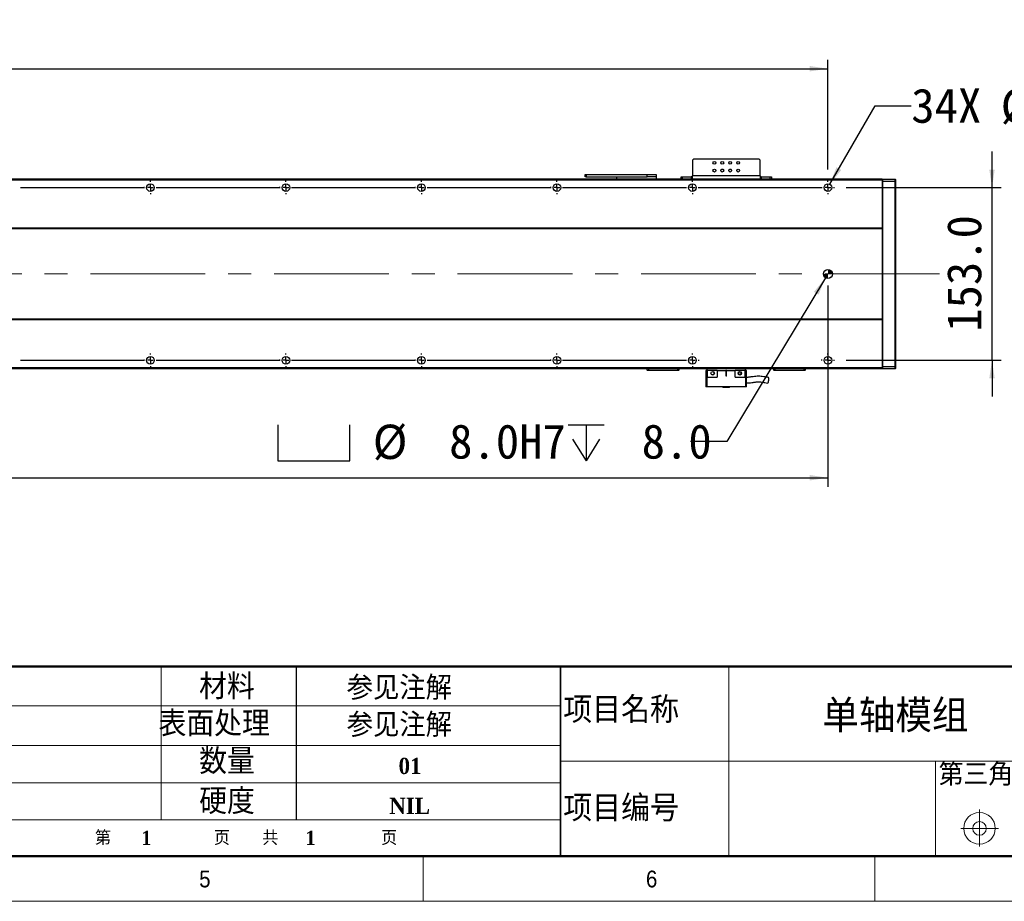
# Model space of a CAD drawing. Header units: millimetres. Extents: x 40 to 3320, y 40 to 2336.
# Tile 6 of 13: x 1723 to 2595, y 40 to 821. Entities that reach past the tile are written whole.
import ezdxf

# ---------------------------------------------------------------- set-up
doc = ezdxf.new("R2010")
doc.units = ezdxf.units.MM
doc.header["$LTSCALE"] = 8
doc.linetypes.add('CENTERX2', pattern=[20.32, 12.7, -2.54, 2.54, -2.54])
doc.layers.add('DIMNS', color=7, linetype='Continuous')
doc.styles.add('SLDTEXTSTYLE0', font='Gothic.ttf', dxfattribs={"width": 0.913})
doc.styles.add('SLDTEXTSTYLE1', font='timesbd.ttf', dxfattribs={"width": 0.933})
doc.styles.add('SLDTEXTSTYLE2', font='txt', dxfattribs={"bigfont": 'bigfont'})
doc.styles.add('SLDTEXTSTYLE3', font='txt', dxfattribs={"bigfont": 'bigfont'})
doc.styles.add('SLDTEXTSTYLE6', font='timesbd.ttf', dxfattribs={"width": 0.933, "bigfont": 'bigfont'})
doc.styles.add('SLDTEXTSTYLE7', font='txt')
doc.dimstyles.new('SLDDIMSTYLE0', dxfattribs={"dimtxt": 30.4, "dimasz": 16, "dimexe": 0, "dimexo": 0.0625, "dimgap": 7.6, "dimtad": 2, "dimdec": 1, "dimrnd": 1e-09, "dimzin": 4, "dimdsep": 46, "dimtxsty": 'SLDTEXTSTYLE7', "dimsah": 1, "dimcen": 0.09, "dimadec": 0, "dimazin": 1, "dimtfac": 1, "dimtdec": 1, "dimtmove": 0, "dimatfit": 0, "dimfxl": 0, "dimfrac": 2, "dimtolj": 1, "dimtzin": 12, "dimarcsym": 0})
doc.dimstyles.new('SLDDIMSTYLE3', dxfattribs={"dimtxt": 30.4, "dimasz": 16, "dimexe": 0, "dimexo": 0.0625, "dimgap": 7.6, "dimtad": 2, "dimdec": 1, "dimrnd": 1e-09, "dimzin": 4, "dimdsep": 46, "dimtxsty": 'SLDTEXTSTYLE7', "dimsah": 1, "dimcen": 0.09, "dimadec": 0, "dimazin": 1, "dimtfac": 1, "dimtdec": 1, "dimtofl": 0, "dimtmove": 0, "dimatfit": 3, "dimfxl": 0, "dimfrac": 2, "dimtolj": 1, "dimtzin": 12, "dimarcsym": 0})
doc.dimstyles.new('SLDDIMSTYLE6', dxfattribs={"dimtxt": 30.4, "dimasz": 16, "dimexe": 0, "dimexo": 0.0625, "dimgap": 7.6, "dimtad": 0, "dimtih": 1, "dimtoh": 1, "dimdec": 1, "dimrnd": 1e-09, "dimzin": 4, "dimdsep": 46, "dimtxsty": 'SLDTEXTSTYLE7', "dimsah": 1, "dimcen": 0, "dimadec": 0, "dimazin": 1, "dimtfac": 1, "dimtdec": 1, "dimtofl": 0, "dimtmove": 0, "dimatfit": 3, "dimfxl": 0, "dimfrac": 2, "dimtolj": 1, "dimtzin": 12, "dimarcsym": 0})
doc.dimstyles.new('SLDDIMSTYLE7', dxfattribs={"dimtxt": 30.4, "dimasz": 16, "dimexe": 0, "dimexo": 0.0625, "dimgap": 7.6, "dimtad": 0, "dimtih": 1, "dimtoh": 1, "dimdec": 1, "dimrnd": 1e-09, "dimzin": 12, "dimdsep": 46, "dimtxsty": 'SLDTEXTSTYLE7', "dimsah": 1, "dimcen": 0, "dimadec": 0, "dimazin": 3, "dimtfac": 1, "dimtdec": 1, "dimtofl": 0, "dimtmove": 0, "dimatfit": 3, "dimfxl": 0, "dimfrac": 2, "dimtolj": 1, "dimtzin": 12, "dimarcsym": 0})

# ---------------------------------------------------------------- blocks, each defined once
blk = doc.blocks.new('SW_SYMBOL_HOLE_SPOT')
at = {"layer": 'DIMNS', "color": 0}
for p, q in [((0, 7000), (0, 600)), ((12800, 600), (12800, 7000)), ((0, 600), (12800, 600))]:
    blk.add_line(p, q, dxfattribs=at)
blk = doc.blocks.new('SW_SYMBOL_HOLE_DEPTH')
at = {"layer": 'DIMNS', "color": 0}
for p, q in [((0, 7000), (6400, 7000)), ((3200, 7000), (3200, 600)), ((800, 4440), (3200, 600)), ((5600, 4440), (3200, 600))]:
    blk.add_line(p, q, dxfattribs=at)
blk = doc.blocks.new('_D_25')
at = {"layer": 'DIMNS'}
for p, q in [((2436.3, 592.24), (2348.77, 447.2)), ((2348.77, 447.2), (2316.77, 447.2))]:
    blk.add_line(p, q, dxfattribs=at)
blk.add_solid([(2436.3, 592.24), (2425.98, 579.78), (2430.09, 577.3)], dxfattribs=at)
at = {"layer": 'DIMNS', "xscale": 0.004985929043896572, "yscale": 0.004985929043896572, "zscale": 0.004985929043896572}
for name, p in [('SW_SYMBOL_HOLE_SPOT', (1951.25, 427.07)), ('SW_SYMBOL_HOLE_DEPTH', (2208.27, 427.07))]:
    blk.add_blockref(name, p, dxfattribs=at)
at = {"layer": 'DIMNS', "char_height": 30.4, "attachment_point": 1, "style": 'SLDTEXTSTYLE7'}
for s, insert in [('%%c', (2035.3, 462.22)), (' 8.0H7 ', (2082.27, 462.51)), (' 8.0', (2252.76, 462.51))]:
    blk.add_mtext(s, dxfattribs=dict(at, insert=insert))
blk = doc.blocks.new('_D_26')
at = {"layer": 'DIMNS'}
for p, q in [((2438.37, 585.5), (2438.37, 407.16)), ((278.37, 578.96), (278.37, 407.16)), ((278.37, 415.16), (2438.37, 415.16))]:
    blk.add_line(p, q, dxfattribs=at)
for points in [[(278.37, 415.16), (294.37, 412.76), (294.37, 417.56)], [(2438.37, 415.16), (2422.37, 417.56), (2422.37, 412.76)]]:
    blk.add_solid(points, dxfattribs=at)
at = {"layer": 'DIMNS', "insert": (1303.15, 455.05), "char_height": 30.4, "attachment_point": 1, "style": 'SLDTEXTSTYLE7'}
blk.add_mtext('2160.0', dxfattribs=at)
blk = doc.blocks.new('_D_27')
at = {"layer": 'DIMNS'}
for p, q in [((2440.07, 675.11), (2480.2, 744.62)), ((2480.2, 744.62), (2512.2, 744.62))]:
    blk.add_line(p, q, dxfattribs=at)
blk.add_solid([(2440.07, 675.11), (2450.15, 687.76), (2445.99, 690.16)], dxfattribs=at)
at = {"layer": 'DIMNS', "char_height": 30.4, "attachment_point": 1, "style": 'SLDTEXTSTYLE7'}
for s, insert in [('34X ', (2512.2, 759.93)), ('%%c', (2591.33, 759.64)), (' 6.8 THROUGH HOLE', (2638.3, 759.93))]:
    blk.add_mtext(s, dxfattribs=dict(at, insert=insert))
blk = doc.blocks.new('_D_28')
at = {"layer": 'DIMNS'}
for p, q in [((2583.72, 672.16), (2583.72, 704.16)), ((2454.47, 672.16), (2591.72, 672.16)), ((2583.72, 519.16), (2583.72, 672.16)), ((2454.47, 519.16), (2591.72, 519.16)), ((2583.72, 519.16), (2583.72, 487.16))]:
    blk.add_line(p, q, dxfattribs=at)
for points in [[(2583.72, 672.16), (2586.12, 688.16), (2581.32, 688.16)], [(2583.72, 519.16), (2581.32, 503.16), (2586.12, 503.16)]]:
    blk.add_solid(points, dxfattribs=at)
at = {"layer": 'DIMNS', "insert": (2543.83, 544.42), "char_height": 30.4, "attachment_point": 1, "rotation": 90, "style": 'SLDTEXTSTYLE7'}
blk.add_mtext('153.0', dxfattribs=at)
blk = doc.blocks.new('_D_29')
at = {"layer": 'DIMNS'}
for p, q in [((278.37, 688.26), (278.37, 785.46)), ((2438.37, 688.26), (2438.37, 785.46)), ((278.37, 777.46), (2438.37, 777.46))]:
    blk.add_line(p, q, dxfattribs=at)
for points in [[(278.37, 777.46), (294.37, 775.06), (294.37, 779.86)], [(2438.37, 777.46), (2422.37, 779.86), (2422.37, 775.06)]]:
    blk.add_solid(points, dxfattribs=at)
at = {"layer": 'DIMNS', "char_height": 30.4, "attachment_point": 1, "style": 'SLDTEXTSTYLE7'}
for s, insert in [('=18×120.0(PITCH)', (1282.43, 817.35)), ('2160.0', (1163.62, 817.35))]:
    blk.add_mtext(s, dxfattribs=dict(at, insert=insert))
blk = doc.blocks.new('SW_CENTERMARKSYMBOL_2')
at = {"layer": 'DIMNS', "color": 0}
for p, q in [((365.08, 0), (365.94, 0)), ((365.08, 0), (474.92, 0)), ((474.92, 0), (474.06, 0)), ((480, 0), (477.46, 0)), ((480, 0), (477.46, 0)), ((480, 0), (477.46, 0)), ((480, 0), (477.46, 0)), ((480, 0), (477.46, 0)), ((480, 5.08), (480, 5.94)), ((480, 0), (480, 2.54)), ((480, 0), (480, 2.54)), ((480, 0), (480, 2.54)), ((480, 0), (480, 2.54)), ((480, 0), (480, 2.54)), ((480, 0), (480, -2.54)), ((480, 0), (482.54, 0)), ((480, 0), (480, -2.54)), ((480, 0), (482.54, 0)), ((480, 0), (480, -2.54)), ((480, 0), (482.54, 0)), ((480, 0), (480, -2.54)), ((480, 0), (482.54, 0)), ((480, 0), (480, -2.54)), ((480, 0), (482.54, 0)), ((485.08, 0), (485.94, 0)), ((485.08, 0), (594.92, 0)), ((594.92, 0), (594.06, 0)), ((600, 0), (597.46, 0)), ((600, 0), (597.46, 0)), ((600, 0), (597.46, 0)), ((600, 0), (597.46, 0)), ((600, 5.08), (600, 5.94)), ((600, 0), (600, 2.54)), ((600, 0), (600, 2.54)), ((600, 0), (600, 2.54)), ((600, 0), (600, 2.54)), ((600, 0), (600, -2.54)), ((600, 0), (602.54, 0)), ((600, 0), (600, -2.54)), ((600, 0), (602.54, 0)), ((600, 0), (600, -2.54)), ((600, 0), (602.54, 0)), ((600, 0), (600, -2.54)), ((600, 0), (602.54, 0)), ((605.08, 0), (605.94, 0)), ((605.08, 0), (714.92, 0)), ((714.92, 0), (714.06, 0)), ((720, 0), (717.46, 0)), ((720, 0), (717.46, 0)), ((720, 0), (717.46, 0)), ((720, 5.08), (720, 5.94)), ((720, 0), (720, 2.54)), ((720, 0), (720, 2.54)), ((720, 0), (720, 2.54)), ((720, 0), (720, -2.54)), ((720, 0), (722.54, 0)), ((720, 0), (720, -2.54)), ((720, 0), (722.54, 0)), ((720, 0), (720, -2.54)), ((720, 0), (722.54, 0)), ((725.08, 0), (725.94, 0)), ((725.08, 0), (834.92, 0)), ((834.92, 0), (834.06, 0)), ((840, 0), (837.46, 0)), ((840, 0), (837.46, 0)), ((840, 5.08), (840, 5.94)), ((840, 0), (840, 2.54)), ((840, 0), (840, 2.54)), ((840, 0), (840, -2.54)), ((840, 0), (842.54, 0)), ((840, 0), (840, -2.54)), ((840, 0), (842.54, 0)), ((845.08, 0), (845.94, 0)), ((845.08, 0), (954.92, 0)), ((960, 0), (957.46, 0)), ((960, 5.08), (960, 5.94)), ((960, 0), (960, 2.54)), ((960, 0), (960, -2.54)), ((960, 0), (962.54, 0)), ((965.08, 0), (1074.92, 0)), ((1080, 0), (1077.46, 0)), ((1080, 5.08), (1080, 5.94)), ((1080, 0), (1080, 2.54)), ((1080, 0), (1080, -2.54)), ((1080, 0), (1082.54, 0)), ((1085.08, 0), (1085.94, 0)), ((480, -5.08), (480, -5.94)), ((600, -5.08), (600, -5.94)), ((720, -5.08), (720, -5.94)), ((840, -5.08), (840, -5.94)), ((960, -5.08), (960, -5.94)), ((1080, -5.08), (1080, -5.94))]:
    blk.add_line(p, q, dxfattribs=at)
blk = doc.blocks.new('SW_CENTERMARKSYMBOL_3')
at = {"layer": 'DIMNS', "color": 0}
for p, q in [((365.08, 0), (365.94, 0)), ((365.08, 0), (474.92, 0)), ((474.92, 0), (474.06, 0)), ((480, 0), (477.46, 0)), ((480, 0), (477.46, 0)), ((480, 0), (477.46, 0)), ((480, 0), (477.46, 0)), ((480, 0), (477.46, 0)), ((480, 5.08), (480, 5.94)), ((480, 0), (480, 2.54)), ((480, 0), (480, 2.54)), ((480, 0), (480, 2.54)), ((480, 0), (480, 2.54)), ((480, 0), (480, 2.54)), ((480, 0), (480, -2.54)), ((480, 0), (482.54, 0)), ((480, 0), (480, -2.54)), ((480, 0), (482.54, 0)), ((480, 0), (480, -2.54)), ((480, 0), (482.54, 0)), ((480, 0), (480, -2.54)), ((480, 0), (482.54, 0)), ((480, 0), (480, -2.54)), ((480, 0), (482.54, 0)), ((485.08, 0), (485.94, 0)), ((485.08, 0), (594.92, 0)), ((594.92, 0), (594.06, 0)), ((600, 0), (597.46, 0)), ((600, 0), (597.46, 0)), ((600, 0), (597.46, 0)), ((600, 0), (597.46, 0)), ((600, 5.08), (600, 5.94)), ((600, 0), (600, 2.54)), ((600, 0), (600, 2.54)), ((600, 0), (600, 2.54)), ((600, 0), (600, 2.54)), ((600, 0), (600, -2.54)), ((600, 0), (602.54, 0)), ((600, 0), (600, -2.54)), ((600, 0), (602.54, 0)), ((600, 0), (600, -2.54)), ((600, 0), (602.54, 0)), ((600, 0), (600, -2.54)), ((600, 0), (602.54, 0)), ((605.08, 0), (605.94, 0)), ((605.08, 0), (714.92, 0)), ((714.92, 0), (714.06, 0)), ((720, 0), (717.46, 0)), ((720, 0), (717.46, 0)), ((720, 0), (717.46, 0)), ((720, 5.08), (720, 5.94)), ((720, 0), (720, 2.54)), ((720, 0), (720, 2.54)), ((720, 0), (720, 2.54)), ((720, 0), (720, -2.54)), ((720, 0), (722.54, 0)), ((720, 0), (720, -2.54)), ((720, 0), (722.54, 0)), ((720, 0), (720, -2.54)), ((720, 0), (722.54, 0)), ((725.08, 0), (725.94, 0)), ((725.08, 0), (834.92, 0)), ((834.92, 0), (834.06, 0)), ((840, 0), (837.46, 0)), ((840, 0), (837.46, 0)), ((840, 5.08), (840, 5.94)), ((840, 0), (840, 2.54)), ((840, 0), (840, 2.54)), ((840, 0), (840, -2.54)), ((840, 0), (842.54, 0)), ((840, 0), (840, -2.54)), ((840, 0), (842.54, 0)), ((845.08, 0), (845.94, 0)), ((845.08, 0), (954.92, 0)), ((960, 0), (957.46, 0)), ((960, 5.08), (960, 5.94)), ((960, 0), (960, 2.54)), ((960, 0), (960, -2.54)), ((960, 0), (962.54, 0)), ((965.08, 0), (965.94, 0)), ((480, -5.08), (480, -5.94)), ((600, -5.08), (600, -5.94)), ((720, -5.08), (720, -5.94)), ((840, -5.08), (840, -5.94)), ((960, -5.08), (960, -5.94)), ((1080, -147.92), (1080, -147.06)), ((1074.92, -153), (1074.06, -153)), ((1080, -153), (1077.46, -153)), ((1080, -153), (1080, -150.46)), ((1080, -153), (1080, -155.54)), ((1080, -153), (1082.54, -153)), ((1085.08, -153), (1085.94, -153)), ((1080, -158.08), (1080, -158.94))]:
    blk.add_line(p, q, dxfattribs=at)
blk = doc.blocks.new('SW_CENTERMARKSYMBOL_4')
at = {"layer": 'DIMNS', "color": 0}
for p, q in [((1205.08, 0), (1205.94, 0)), ((1205.08, 0), (1314.92, 0)), ((1314.92, 0), (1314.06, 0)), ((1320, 0), (1317.46, 0)), ((1320, 0), (1317.46, 0)), ((1320, 0), (1317.46, 0)), ((1320, 0), (1317.46, 0)), ((1320, 0), (1317.46, 0)), ((1320, 5.08), (1320, 5.94)), ((1320, 0), (1320, 2.54)), ((1320, 0), (1320, 2.54)), ((1320, 0), (1320, 2.54)), ((1320, 0), (1320, 2.54)), ((1320, 0), (1320, 2.54)), ((1320, 0), (1320, -2.54)), ((1320, 0), (1322.54, 0)), ((1320, 0), (1320, -2.54)), ((1320, 0), (1322.54, 0)), ((1320, 0), (1320, -2.54)), ((1320, 0), (1322.54, 0)), ((1320, 0), (1320, -2.54)), ((1320, 0), (1322.54, 0)), ((1320, 0), (1320, -2.54)), ((1320, 0), (1322.54, 0)), ((1325.08, 0), (1325.94, 0)), ((1325.08, 0), (1434.92, 0)), ((1434.92, 0), (1434.06, 0)), ((1440, 0), (1437.46, 0)), ((1440, 0), (1437.46, 0)), ((1440, 0), (1437.46, 0)), ((1440, 0), (1437.46, 0)), ((1440, 5.08), (1440, 5.94)), ((1440, 0), (1440, 2.54)), ((1440, 0), (1440, 2.54)), ((1440, 0), (1440, 2.54)), ((1440, 0), (1440, 2.54)), ((1440, 0), (1440, -2.54)), ((1440, 0), (1442.54, 0)), ((1440, 0), (1440, -2.54)), ((1440, 0), (1442.54, 0)), ((1440, 0), (1440, -2.54)), ((1440, 0), (1442.54, 0)), ((1440, 0), (1440, -2.54)), ((1440, 0), (1442.54, 0)), ((1445.08, 0), (1445.94, 0)), ((1445.08, 0), (1554.92, 0)), ((1554.92, 0), (1554.06, 0)), ((1560, 0), (1557.46, 0)), ((1560, 0), (1557.46, 0)), ((1560, 0), (1557.46, 0)), ((1560, 5.08), (1560, 5.94)), ((1560, 0), (1560, 2.54)), ((1560, 0), (1560, 2.54)), ((1560, 0), (1560, 2.54)), ((1560, 0), (1560, -2.54)), ((1560, 0), (1562.54, 0)), ((1560, 0), (1560, -2.54)), ((1560, 0), (1562.54, 0)), ((1560, 0), (1560, -2.54)), ((1560, 0), (1562.54, 0)), ((1565.08, 0), (1565.94, 0)), ((1565.08, 0), (1674.92, 0)), ((1674.92, 0), (1674.06, 0)), ((1680, 0), (1677.46, 0)), ((1680, 0), (1677.46, 0)), ((1680, 5.08), (1680, 5.94)), ((1680, 0), (1680, 2.54)), ((1680, 0), (1680, 2.54)), ((1680, 0), (1680, -2.54)), ((1680, 0), (1682.54, 0)), ((1680, 0), (1680, -2.54)), ((1680, 0), (1682.54, 0)), ((1685.08, 0), (1685.94, 0)), ((1685.08, 0), (1794.92, 0)), ((1800, 0), (1797.46, 0)), ((1800, 5.08), (1800, 5.94)), ((1800, 0), (1800, 2.54)), ((1800, 0), (1800, -2.54)), ((1800, 0), (1802.54, 0)), ((1805.08, 0), (1805.94, 0)), ((1320, -5.08), (1320, -5.94)), ((1440, -5.08), (1440, -5.94)), ((1560, -5.08), (1560, -5.94)), ((1680, -5.08), (1680, -5.94)), ((1800, -5.08), (1800, -5.94))]:
    blk.add_line(p, q, dxfattribs=at)
blk = doc.blocks.new('SW_CENTERMARKSYMBOL_5')
at = {"layer": 'DIMNS', "color": 0}
for p, q in [((365.08, 0), (365.94, 0)), ((365.08, 0), (474.92, 0)), ((474.92, 0), (474.06, 0)), ((480, 0), (477.46, 0)), ((480, 0), (477.46, 0)), ((480, 0), (477.46, 0)), ((480, 0), (477.46, 0)), ((480, 0), (477.46, 0)), ((480, 5.08), (480, 5.94)), ((480, 0), (480, 2.54)), ((480, 0), (480, 2.54)), ((480, 0), (480, 2.54)), ((480, 0), (480, 2.54)), ((480, 0), (480, 2.54)), ((480, 0), (480, -2.54)), ((480, 0), (482.54, 0)), ((480, 0), (480, -2.54)), ((480, 0), (482.54, 0)), ((480, 0), (480, -2.54)), ((480, 0), (482.54, 0)), ((480, 0), (480, -2.54)), ((480, 0), (482.54, 0)), ((480, 0), (480, -2.54)), ((480, 0), (482.54, 0)), ((485.08, 0), (485.94, 0)), ((485.08, 0), (594.92, 0)), ((594.92, 0), (594.06, 0)), ((600, 0), (597.46, 0)), ((600, 0), (597.46, 0)), ((600, 0), (597.46, 0)), ((600, 0), (597.46, 0)), ((600, 5.08), (600, 5.94)), ((600, 0), (600, 2.54)), ((600, 0), (600, 2.54)), ((600, 0), (600, 2.54)), ((600, 0), (600, 2.54)), ((600, 0), (600, -2.54)), ((600, 0), (602.54, 0)), ((600, 0), (600, -2.54)), ((600, 0), (602.54, 0)), ((600, 0), (600, -2.54)), ((600, 0), (602.54, 0)), ((600, 0), (600, -2.54)), ((600, 0), (602.54, 0)), ((605.08, 0), (605.94, 0)), ((605.08, 0), (714.92, 0)), ((714.92, 0), (714.06, 0)), ((720, 0), (717.46, 0)), ((720, 0), (717.46, 0)), ((720, 0), (717.46, 0)), ((720, 5.08), (720, 5.94)), ((720, 0), (720, 2.54)), ((720, 0), (720, 2.54)), ((720, 0), (720, 2.54)), ((720, 0), (720, -2.54)), ((720, 0), (722.54, 0)), ((720, 0), (720, -2.54)), ((720, 0), (722.54, 0)), ((720, 0), (720, -2.54)), ((720, 0), (722.54, 0)), ((725.08, 0), (725.94, 0)), ((725.08, 0), (834.92, 0)), ((840, 0), (837.46, 0)), ((840, 5.08), (840, 5.94)), ((840, 0), (840, 2.54)), ((840, 0), (840, -2.54)), ((840, 0), (842.54, 0)), ((845.08, 0), (954.92, 0)), ((960, 0), (957.46, 0)), ((960, 5.08), (960, 5.94)), ((960, 0), (960, 2.54)), ((960, 0), (960, -2.54)), ((960, 0), (962.54, 0)), ((965.08, 0), (965.94, 0)), ((480, -5.08), (480, -5.94)), ((600, -5.08), (600, -5.94)), ((720, -5.08), (720, -5.94)), ((840, -5.08), (840, -5.94)), ((960, -5.08), (960, -5.94))]:
    blk.add_line(p, q, dxfattribs=at)
blk = doc.blocks.new('SW_CENTERMARKSYMBOL_6')
at = {"layer": 'DIMNS', "color": 0}
for p, q in [((-360, 5.08), (-360, 5.94)), ((-360, 0), (-360, 2.54)), ((-360, 0), (-360, 2.54)), ((-360, 0), (-360, 2.54)), ((-360, 0), (-360, 2.54)), ((-360, 0), (-360, 2.54)), ((-240, 5.08), (-240, 5.94)), ((-240, 0), (-240, 2.54)), ((-240, 0), (-240, 2.54)), ((-240, 0), (-240, 2.54)), ((-240, 0), (-240, 2.54)), ((-120, 5.08), (-120, 5.94)), ((-120, 0), (-120, 2.54)), ((-120, 0), (-120, 2.54)), ((-120, 0), (-120, 2.54)), ((-5.08, 0), (-5.94, 0)), ((0, 0), (-2.54, 0)), ((0, 0), (-2.54, 0)), ((0, 5.08), (0, 5.94)), ((0, 0), (0, 2.54)), ((0, 0), (0, 2.54)), ((0, 0), (0, -2.54)), ((0, 0), (2.54, 0)), ((0, 0), (0, -2.54)), ((0, 0), (2.54, 0)), ((5.08, 0), (5.94, 0)), ((5.08, 0), (114.92, 0)), ((120, 0), (117.46, 0)), ((120, 5.08), (120, 5.94)), ((120, 0), (120, 2.54)), ((120, 0), (120, -2.54)), ((120, 0), (122.54, 0)), ((125.08, 0), (125.94, 0)), ((-474.92, 0), (-474.06, 0)), ((-474.92, 0), (-365.08, 0)), ((-365.08, 0), (-365.94, 0)), ((-360, 0), (-362.54, 0)), ((-360, 0), (-362.54, 0)), ((-360, 0), (-362.54, 0)), ((-360, 0), (-362.54, 0)), ((-360, 0), (-362.54, 0)), ((-360, 0), (-360, -2.54)), ((-360, 0), (-357.46, 0)), ((-360, 0), (-360, -2.54)), ((-360, 0), (-357.46, 0)), ((-360, 0), (-360, -2.54)), ((-360, 0), (-357.46, 0)), ((-360, 0), (-360, -2.54)), ((-360, 0), (-357.46, 0)), ((-360, 0), (-360, -2.54)), ((-360, 0), (-357.46, 0)), ((-360, -5.08), (-360, -5.94)), ((-354.92, 0), (-354.06, 0)), ((-354.92, 0), (-245.08, 0)), ((-245.08, 0), (-245.94, 0)), ((-240, 0), (-242.54, 0)), ((-240, 0), (-242.54, 0)), ((-240, 0), (-242.54, 0)), ((-240, 0), (-242.54, 0)), ((-240, 0), (-240, -2.54)), ((-240, 0), (-237.46, 0)), ((-240, 0), (-240, -2.54)), ((-240, 0), (-237.46, 0)), ((-240, 0), (-240, -2.54)), ((-240, 0), (-237.46, 0)), ((-240, 0), (-240, -2.54)), ((-240, 0), (-237.46, 0)), ((-240, -5.08), (-240, -5.94)), ((-234.92, 0), (-234.06, 0)), ((-234.92, 0), (-125.08, 0)), ((-125.08, 0), (-125.94, 0)), ((-120, 0), (-122.54, 0)), ((-120, 0), (-122.54, 0)), ((-120, 0), (-122.54, 0)), ((-120, 0), (-120, -2.54)), ((-120, 0), (-117.46, 0)), ((-120, 0), (-120, -2.54)), ((-120, 0), (-117.46, 0)), ((-120, 0), (-120, -2.54)), ((-120, 0), (-117.46, 0)), ((-120, -5.08), (-120, -5.94)), ((-114.92, 0), (-114.06, 0)), ((-114.92, 0), (-5.08, 0)), ((0, -5.08), (0, -5.94)), ((120, -5.08), (120, -5.94))]:
    blk.add_line(p, q, dxfattribs=at)
blk = doc.blocks.new('SW_DOWELSYMBOL_6')
at = {"linetype": 'Continuous', "lineweight": 18}
h = blk.add_hatch(color=0, dxfattribs=at)
edge = h.paths.add_edge_path(flags=0)
edge.add_arc((0, 0), 4, 180, 270)
edge.add_line((0, -4), (0, 0))
edge.add_line((0, 0), (-4, 0))
h = blk.add_hatch(color=0, dxfattribs=at)
edge = h.paths.add_edge_path(flags=0)
edge.add_arc((0, 0), 4, 0, 90)
edge.add_line((0, 4), (0, 0))
edge.add_line((0, 0), (4, 0))
at = {"layer": 'DIMNS', "color": 0}
blk.add_circle((0, 0), 4, dxfattribs=at)

msp = doc.modelspace()

# ---------------------------------------------------------------- linework, layer by layer
at = {"color": 7, "linetype": 'Continuous', "lineweight": 25}
for p, q in [((2319.37, 697.46), (2318.37, 696.46)), ((2318.37, 696.46), (2318.37, 682.66)), ((2377.37, 697.46), (2319.37, 697.46)), ((2378.37, 696.46), (2377.37, 697.46)), ((2378.37, 682.66), (2378.37, 696.46)), ((2223.37, 681.66), (2223.37, 683.66)), ((2223.37, 683.66), (2224.37, 683.66)), ((2224.37, 681.66), (2223.37, 681.66)), ((2224.37, 683.66), (2224.37, 681.66)), ((2224.37, 683.66), (2278.37, 683.66)), ((2224.37, 681.66), (2278.37, 681.66)), ((2251.37, 679.83), (2251.37, 681.66)), ((2278.37, 681.66), (2278.37, 683.66)), ((2278.37, 683.66), (2286.37, 683.66)), ((2286.37, 681.66), (2278.37, 681.66)), ((2286.37, 683.66), (2286.37, 681.66)), ((2286.37, 681.66), (2286.37, 679.83)), ((2308.37, 679.66), (2308.37, 681.66)), ((2308.37, 681.66), (2309.37, 681.66)), ((2309.37, 681.66), (2309.37, 679.66)), ((2309.37, 681.66), (2317.37, 681.66)), ((2317.37, 681.66), (2317.37, 679.66)), ((2318.37, 681.66), (2317.37, 681.66)), ((2378.37, 682.66), (2318.37, 682.66)), ((2318.37, 679.66), (2318.37, 682.66)), ((2378.37, 682.66), (2378.37, 679.66)), ((2379.37, 681.66), (2378.37, 681.66)), ((2379.37, 681.66), (2379.37, 679.66)), ((2379.37, 681.66), (2387.37, 681.66)), ((2387.37, 679.66), (2387.37, 681.66)), ((2387.37, 681.66), (2388.37, 681.66)), ((2388.37, 681.66), (2388.37, 679.66)), ((2486.37, 679.66), (230.37, 679.66)), ((2486.37, 678.66), (230.37, 678.66)), ((2251.37, 679.83), (2286.37, 679.83)), ((2251.37, 679.66), (2251.37, 679.83)), ((2286.37, 679.83), (2286.37, 679.66)), ((2486.37, 679.36), (2486.67, 679.66)), ((2486.37, 679.66), (2486.37, 678.66)), ((2486.37, 678.66), (2486.37, 636.16)), ((2486.37, 677.54), (2486.67, 677.66)), ((2486.67, 679.66), (2486.67, 677.66)), ((2486.67, 679.66), (2498.07, 679.66)), ((2486.67, 677.66), (2486.67, 513.66)), ((2498.07, 677.66), (2486.67, 677.66)), ((2498.07, 677.66), (2498.07, 679.66)), ((2498.37, 679.36), (2498.07, 679.66)), ((2498.07, 513.66), (2498.07, 677.66)), ((2498.37, 677.54), (2498.07, 677.66)), ((2498.37, 679.36), (2498.37, 677.54)), ((2498.37, 677.54), (2498.37, 513.79)), ((2486.37, 636.16), (230.37, 636.16)), ((2486.37, 635.66), (230.37, 635.66)), ((2486.37, 636.16), (2486.37, 635.66)), ((2486.37, 635.66), (2486.37, 555.66)), ((2486.37, 555.66), (230.37, 555.66)), ((2486.37, 555.16), (230.37, 555.16)), ((2486.37, 555.66), (2486.37, 555.16)), ((2486.37, 555.16), (2486.37, 512.66)), ((2486.37, 512.66), (230.37, 512.66)), ((2486.37, 511.66), (230.37, 511.66)), ((2278.37, 510.46), (2278.37, 511.66)), ((2278.37, 510.46), (2278.67, 510.16)), ((2278.37, 510.46), (2279.37, 510.46)), ((2279.49, 510.16), (2278.67, 510.16)), ((2279.37, 511.66), (2279.37, 510.46)), ((2279.49, 510.16), (2279.37, 510.46)), ((2279.37, 510.46), (2305.37, 510.46)), ((2305.25, 510.16), (2279.49, 510.16)), ((2305.25, 510.16), (2305.37, 510.46)), ((2306.07, 510.16), (2305.25, 510.16)), ((2305.37, 510.46), (2305.37, 511.66)), ((2305.37, 510.46), (2306.37, 510.46)), ((2306.07, 510.16), (2306.37, 510.46)), ((2306.37, 511.66), (2306.37, 510.46)), ((2330.37, 510.23), (2330.37, 495.83)), ((2331.57, 510.23), (2330.37, 510.23)), ((2331.37, 510.23), (2331.37, 511.66)), ((2331.57, 510.23), (2331.57, 504.23)), ((2340.37, 510.23), (2331.57, 510.23)), ((2340.37, 510.23), (2348.12, 510.23)), ((2340.37, 510.23), (2340.37, 504.23)), ((2348.62, 510.23), (2348.12, 510.23)), ((2348.12, 510.23), (2348.12, 505.48)), ((2348.62, 510.23), (2356.37, 510.23)), ((2348.62, 505.48), (2348.62, 510.23)), ((2365.17, 510.23), (2356.37, 510.23)), ((2356.37, 504.23), (2356.37, 510.23)), ((2359.75, 508.68), (2359.92, 508.78)), ((2361.38, 508.28), (2361.51, 507.87)), ((2366.37, 510.23), (2365.17, 510.23)), ((2365.17, 504.23), (2365.17, 510.23)), ((2365.37, 510.23), (2365.37, 511.66)), ((2366.37, 495.83), (2366.37, 510.23)), ((2390.37, 510.46), (2390.37, 511.66)), ((2390.37, 510.46), (2390.67, 510.16)), ((2390.37, 510.46), (2391.37, 510.46)), ((2391.49, 510.16), (2390.67, 510.16)), ((2391.37, 511.66), (2391.37, 510.46)), ((2391.49, 510.16), (2391.37, 510.46)), ((2391.37, 510.46), (2417.37, 510.46)), ((2417.25, 510.16), (2391.49, 510.16)), ((2417.25, 510.16), (2417.37, 510.46)), ((2418.07, 510.16), (2417.25, 510.16)), ((2417.37, 510.46), (2417.37, 511.66)), ((2417.37, 510.46), (2418.37, 510.46)), ((2418.07, 510.16), (2418.37, 510.46)), ((2418.37, 511.66), (2418.37, 510.46)), ((2486.37, 513.79), (2486.67, 513.66)), ((2486.37, 512.66), (2486.37, 511.66)), ((2486.37, 511.96), (2486.67, 511.66)), ((2486.67, 513.66), (2486.67, 511.66)), ((2486.67, 513.66), (2498.07, 513.66)), ((2498.07, 511.66), (2486.67, 511.66)), ((2498.37, 513.79), (2498.07, 513.66)), ((2498.07, 511.66), (2498.07, 513.66)), ((2498.37, 511.96), (2498.07, 511.66)), ((2498.37, 513.79), (2498.37, 511.96)), ((2331.57, 504.23), (2331.37, 504.23)), ((2331.37, 495.83), (2331.37, 504.23)), ((2331.57, 504.23), (2340.37, 504.23)), ((2356.37, 504.23), (2365.17, 504.23)), ((2365.37, 504.23), (2365.17, 504.23)), ((2365.37, 504.23), (2365.37, 495.83)), ((2331.37, 495.83), (2330.37, 495.83)), ((2365.37, 495.83), (2331.37, 495.83)), ((2345.37, 495.83), (2345.37, 495.16)), ((2351.37, 495.16), (2345.37, 495.16)), ((2351.37, 495.16), (2351.37, 495.83)), ((2366.37, 495.83), (2365.37, 495.83))]:
    msp.add_line(p, q, dxfattribs=at)
at = {"color": 8, "linetype": 'Continuous', "lineweight": 25}
for p, q in [((2345.62, 688.16), (2344.12, 688.16)), ((2352.62, 688.16), (2351.12, 688.16))]:
    msp.add_line(p, q, dxfattribs=at)
at = {"color": 7, "linetype": 'Continuous', "lineweight": 50}
for p, q in [((3280, 248), (1464, 248)), ((80, 80), (3280, 80))]:
    msp.add_line(p, q, dxfattribs=at)
at = {"color": 7, "linetype": 'Continuous', "lineweight": 18}
for p, q in [((1848, 248), (1848, 112.05)), ((2350.6, 248), (2350.6, 80)), ((1464, 213.26), (2201.48, 213.26)), ((1464, 178.04), (2201.48, 178.04)), ((2201.48, 164), (2674.01, 164)), ((2533.82, 164), (2533.82, 80)), ((1464, 145.04), (2201.48, 145.04)), ((2572.64, 121.19), (2572.64, 88.5)), ((2201.48, 112.05), (1464, 112.05)), ((2556, 104.55), (2589.61, 104.55)), ((80, 80), (3280, 80)), ((984, 80), (3280, 80)), ((2080, 80), (2080, 40)), ((2480, 40), (2480, 80)), ((40, 40), (3320, 40))]:
    msp.add_line(p, q, dxfattribs=at)
at = {"color": 7, "linetype": 'Continuous', "lineweight": 35}
msp.add_line((2201.48, 248), (2201.48, 80), dxfattribs=at)
at = {"color": 7, "linetype": 'Continuous', "lineweight": 25}
for centre, radius in [((2337.87, 694.16), 1.25), ((2344.87, 694.16), 1.25), ((2351.87, 694.16), 1.25), ((2358.87, 694.16), 1.25), ((2337.87, 687.16), 1.25), ((2344.87, 687.16), 1.25), ((2351.87, 687.16), 1.25), ((2358.87, 687.16), 1.25), ((1838.37, 672.16), 3.4), ((1958.37, 672.16), 3.4), ((2078.37, 672.16), 3.4), ((2198.37, 672.16), 3.4), ((2318.37, 672.16), 3.4), ((2438.37, 672.16), 3.4), ((2438.37, 595.66), 4), ((1838.37, 519.16), 3.4), ((1958.37, 519.16), 3.4), ((2078.37, 519.16), 3.4), ((2198.37, 519.16), 3.4), ((2318.37, 519.16), 3.4), ((2438.37, 519.16), 3.4), ((2336.37, 507.73), 1.6), ((2360.37, 507.73), 1.6)]:
    msp.add_circle(centre, radius, dxfattribs=at)
at = {"color": 7, "linetype": 'Continuous', "lineweight": 18}
for radius in [14, 6]:
    msp.add_circle((2572.64, 104.55), radius, dxfattribs=at)
at = {"color": 7, "linetype": 'Continuous', "lineweight": 25}
msp.add_arc((2348.37, 505.48), 0.25, 180, 0, dxfattribs=at)
for points, knots in [([(2337.51, 507.87), (2337.53, 507.75), (2337.57, 507.49), (2337.46, 507.1), (2337.24, 506.75), (2336.9, 506.49), (2336.49, 506.33), (2336.03, 506.33), (2335.59, 506.46), (2335.36, 506.64), (2335.25, 506.73)], [0, 0, 0, 0, 0.1147404, 0.2305975, 0.3509255, 0.4758381, 0.6054567, 0.7394041, 0.8775562, 1, 1, 1, 1]), ([(2336.35, 509.03), (2336.49, 509), (2336.78, 508.95), (2337.13, 508.69), (2337.31, 508.44), (2337.37, 508.3), (2337.38, 508.28)], [0, 0, 0, 0, 0.322328, 0.643233, 0.951855, 1, 1, 1, 1]), ([(2360.37, 508.88), (2360.25, 508.87), (2360.02, 508.85), (2359.71, 508.69), (2359.45, 508.45), (2359.28, 508.14), (2359.2, 507.8), (2359.24, 507.44), (2359.37, 507.12), (2359.6, 506.85), (2359.9, 506.66), (2360.23, 506.57), (2360.59, 506.58), (2360.92, 506.7), (2361.2, 506.91), (2361.41, 507.19), (2361.52, 507.53), (2361.52, 507.76), (2361.51, 507.87)], [0, 0, 0, 0, 0.062493, 0.124989, 0.187492, 0.249991, 0.31249, 0.374989, 0.43749, 0.499987, 0.562488, 0.625006, 0.687491, 0.750007, 0.812496, 0.874994, 0.937498, 1, 1, 1, 1]), ([(2361.51, 507.87), (2361.53, 507.75), (2361.57, 507.49), (2361.46, 507.1), (2361.24, 506.75), (2360.9, 506.49), (2360.49, 506.33), (2360.03, 506.33), (2359.59, 506.46), (2359.36, 506.64), (2359.25, 506.73)], [0, 0, 0, 0, 0.114737, 0.230588, 0.350915, 0.475813, 0.605447, 0.739375, 0.877543, 1, 1, 1, 1]), ([(2360.35, 509.03), (2360.49, 509), (2360.78, 508.95), (2361.13, 508.69), (2361.31, 508.44), (2361.37, 508.3), (2361.38, 508.28)], [0, 0, 0, 0, 0.322281, 0.64322, 0.951838, 1, 1, 1, 1]), ([(2385.68, 504.02), (2384.71, 504.17), (2382.9, 504.46), (2380.43, 504.85), (2378.37, 505.02), (2376.52, 505.06), (2374.49, 504.97), (2372.66, 504.77), (2371.15, 504.55), (2370.14, 504.4), (2369.09, 504.25), (2368.03, 504.13), (2367.11, 504.05), (2366.56, 504.08), (2366.37, 504.1)], [0, 0, 0, 0, 0.155776, 0.290783, 0.39677, 0.474988, 0.573589, 0.704745, 0.754692, 0.807084, 0.86121, 0.915955, 0.970407, 1, 1, 1, 1]), ([(2366.37, 499.11), (2366.6, 499.1), (2367.32, 499.08), (2368.47, 499.17), (2370.15, 499.36), (2371.85, 499.63), (2373.53, 499.86), (2374.97, 500), (2376.66, 500.09), (2378.57, 500.02), (2380.61, 499.8), (2382.72, 499.44), (2384.27, 499.21), (2385.11, 499.08)], [0, 0, 0, 0, 0.03687, 0.11254, 0.178519, 0.302806, 0.384272, 0.444532, 0.53029, 0.647342, 0.744748, 0.860354, 1, 1, 1, 1]), ([(2385.12, 499.12), (2385.15, 499.11), (2385.25, 499.07), (2385.44, 499.33), (2385.66, 499.83), (2385.84, 500.53), (2385.98, 501.34), (2386.06, 502.17), (2386.07, 502.95), (2385.99, 503.57), (2385.86, 503.96), (2385.74, 503.99), (2385.68, 504)], [0, 0, 0, 0, 0.057408, 0.163029, 0.266467, 0.369978, 0.47479, 0.581586, 0.690233, 0.799777, 0.90882, 1, 1, 1, 1])]:
    msp.add_open_spline(points, degree=3, knots=knots, dxfattribs=at)
at = {"layer": 'DIMNS', "linetype": 'CENTERX2', "lineweight": 18}
msp.add_line((2537.17, 595.66), (179.57, 595.66), dxfattribs=at)
at = {"layer": 'DIMNS', "color": 7}
msp.add_line((1967.46, 248), (1967.46, 112.05), dxfattribs=at)

# ---------------------------------------------------------------- block references
at = {"layer": 'DIMNS'}
for name, p in [('SW_CENTERMARKSYMBOL_2', (1358.37, 672.16)), ('SW_CENTERMARKSYMBOL_3', (1358.37, 672.16)), ('SW_CENTERMARKSYMBOL_4', (518.37, 672.16)), ('SW_DOWELSYMBOL_6', (2438.37, 595.66)), ('SW_CENTERMARKSYMBOL_5', (1358.37, 519.16)), ('SW_CENTERMARKSYMBOL_6', (2198.37, 519.16))]:
    msp.add_blockref(name, p, dxfattribs=at)

# ---------------------------------------------------------------- texts
at = {"color": 7, "linetype": 'Continuous', "lineweight": 0, "attachment_point": 1}
for s, insert, char_height, style in [('材料', (1881.51, 241.38), 22.4, 'SLDTEXTSTYLE3'), ('参见注解', (2012.29, 239.65), 21.167, 'SLDTEXTSTYLE2'), ('项目名称', (2204.03, 221.22), 23.283, 'SLDTEXTSTYLE3'), ('单轴模组', (2433.52, 217.91), 25.4, 'SLDTEXTSTYLE6'), ('表面处理', (1845.56, 208.53), 22.4, 'SLDTEXTSTYLE3'), ('参见注解', (2012.29, 206.8), 21.167, 'SLDTEXTSTYLE2'), ('数量', (1881.57, 175.11), 22.4, 'SLDTEXTSTYLE3'), ('01', (2058.17, 167.11), 14.4, 'SLDTEXTSTYLE1'), ('硬度', (1881.59, 139.72), 22.4, 'SLDTEXTSTYLE3'), ('NIL', (2049.9, 131.71), 14.4, 'SLDTEXTSTYLE1'), ('项目编号', (2204.03, 134.05), 23.283, 'SLDTEXTSTYLE3'), ('第        页', (1789.32, 102.57), 12.8, 'SLDTEXTSTYLE3'), ('1', (1830.32, 102.56), 12.8, 'SLDTEXTSTYLE1'), ('共        页', (1937.49, 102.57), 12.8, 'SLDTEXTSTYLE3'), ('1', (1975.7, 102.56), 12.8, 'SLDTEXTSTYLE1'), ('5', (1881.59, 67.17), 14.82, 'SLDTEXTSTYLE0'), ('6', (2277.26, 67.17), 14.82, 'SLDTEXTSTYLE0')]:
    msp.add_mtext(s, dxfattribs=dict(at, insert=insert, char_height=char_height, style=style))
at = {"layer": 'DIMNS', "color": 7, "insert": (2536.48, 162.43), "char_height": 20, "attachment_point": 1, "style": 'SLDTEXTSTYLE3'}
msp.add_mtext('第三角画法', dxfattribs=at)

# ---------------------------------------------------------------- dimensions: what is measured, and where the dimension line sits
at = {"layer": 'DIMNS'}
dim = msp.add_linear_dim(base=(2438.37, 777.46), p1=(278.37, 678.1), p2=(2438.37, 678.1), angle=0, text='<>=18×120.0(PITCH)', dimstyle='SLDDIMSTYLE3', dxfattribs=at)
dim.commit()
dim.dimension.update_dxf_attribs({"geometry": '_D_29', "text_midpoint": (1388.39, 777.46), "dimtype": 160})
for p1, p2, text, dimstyle, picture, middle in [((2436.67, 669.22), (2440.07, 675.11), '34X <> THROUGH HOLE\\P', 'SLDDIMSTYLE7', '_D_27', (2763.05, 744.62)), ((2440.44, 599.09), (2436.3, 592.24), '{\\fGDT;v}<>H7 {\\fGDT;x} 8.0\\P', 'SLDDIMSTYLE6', '_D_25', (2134.01, 447.2))]:
    dim = msp.add_diameter_dim_2p(p1=p1, p2=p2, text=text, dimstyle=dimstyle, dxfattribs=at)
    dim.commit()
    dim.dimension.update_dxf_attribs({"geometry": picture, "text_midpoint": middle, "dimtype": 163})
for base, p1, p2, angle, dimstyle, picture, middle in [((2583.72, 672.16), (2444.31, 519.16), (2444.31, 672.16), 90, 'SLDDIMSTYLE0', '_D_28', (2583.72, 592.85)), ((2438.37, 415.16), (278.37, 589.12), (2438.37, 595.66), 0, 'SLDDIMSTYLE3', '_D_26', (1362.56, 415.16))]:
    dim = msp.add_linear_dim(base=base, p1=p1, p2=p2, angle=angle, dimstyle=dimstyle, dxfattribs=at)
    dim.commit()
    dim.dimension.update_dxf_attribs({"geometry": picture, "text_midpoint": middle, "dimtype": 160})

doc.saveas('drawing.dxf')
